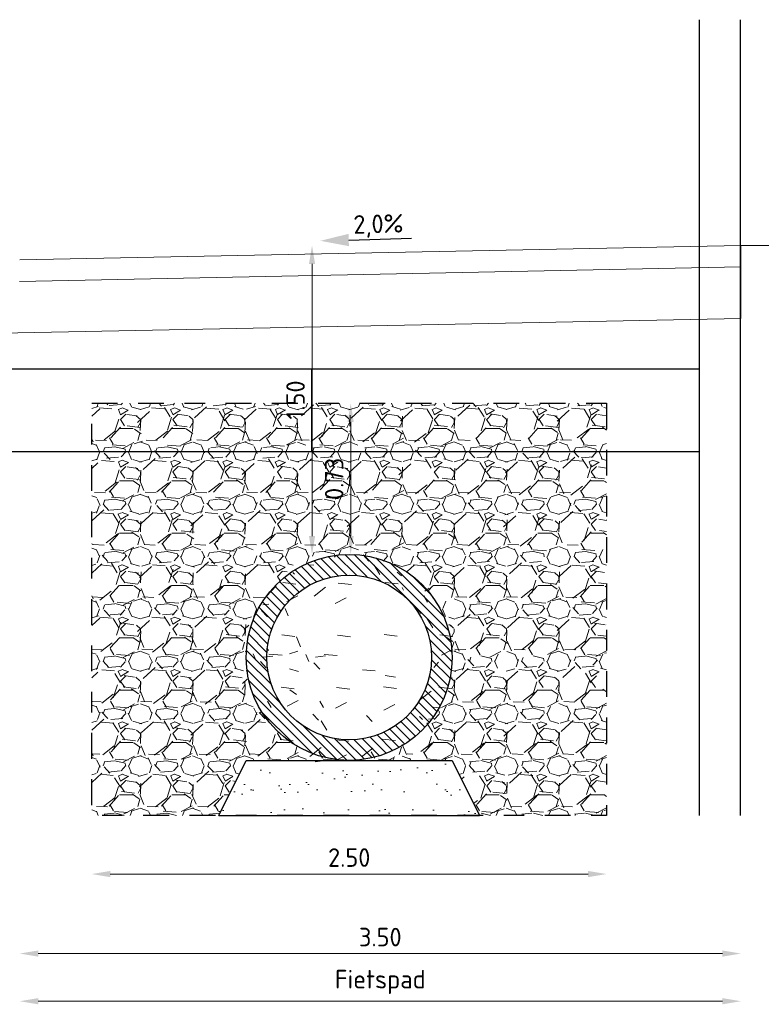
# Model space of a CAD drawing. Header units: metres. Extents: x 0 to 200176, y 0 to 356276.
# Tile 39 of 52: x 199410.75 to 199414.35, y 355739.56 to 355744.34. Entities that reach past the tile are written whole.
import ezdxf

# ---------------------------------------------------------------- set-up
doc = ezdxf.new("R2010")
doc.units = ezdxf.units.M
doc.linetypes.add('BORDER4', pattern=[0.4375, 0.125, -0.0625, 0.125, -0.0625, 0, -0.0625])
for name, color, linetype in [('DET___HATCH_RIOOLBUIS', 7, 'Continuous'), ('X-XX-NIEUW-DETAIL-S', 1, 'Continuous'), ('X-XX-NIEUW-DETAIL-T', 3, 'Continuous')]:
    doc.layers.add(name, color=color, linetype=linetype)
for name, color, linetype, lineweight in [('N-WE-VH-KANTVERHARDING-G', 1, 'Continuous', 5), ('X-XX-AL-AANPIJLING-M', 7, 'Continuous', 18), ('X-XX-NIEUW-DETAIL-A', 251, 'Continuous', 0), ('X-XX-XX-DETAIL1-G', 1, 'Continuous', 18)]:
    doc.layers.add(name, color=color, linetype=linetype, lineweight=lineweight)
doc.layers.add('X-XX-AL-HULPLIJNEN', color=4, linetype='Continuous', lineweight=25, plot=False)
doc.styles.add('NLCS-ISO', font='NLCS-ISO.ttf')
doc.styles.add('NLCS-ISO-T18', font='NLCS-ISO.ttf')
doc.dimstyles.new('Jens 1_50 - standaard', dxfattribs={"dimscale": 0.05, "dimtxt": 1.8, "dimasz": 1.8, "dimexe": 2, "dimexo": 2, "dimgap": 0.7, "dimtad": 1, "dimzin": 0, "dimdsep": 46, "dimtxsty": 'NLCS-ISO', "dimcen": 2.5, "dimdle": 2, "dimse1": 1, "dimse2": 1, "dimclrd": 256, "dimclre": 256, "dimclrt": 256, "dimadec": 1, "dimazin": 0, "dimtfac": 1, "dimtdec": 3, "dimtofl": 0, "dimtmove": 1, "dimatfit": 0, "dimfxl": 2, "dimfxlon": 1, "dimtfillclr": 254, "dimtolj": 1, "dimtzin": 0, "dimlwd": 18, "dimlwe": 18, "dimarcsym": 0})

# ---------------------------------------------------------------- blocks, each defined once
blk = doc.blocks.new('*U368')
at = {"layer": 'DET___HATCH_RIOOLBUIS'}
h = blk.add_hatch(dxfattribs=at)
h.set_pattern_fill('ANSI31', color=256, scale=0.01, angle=90, style=0)
h.set_pattern_definition([(135, (-0.5, -0.09999999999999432), (-0.02245064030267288, -0.02245064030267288), [])])
edge = h.paths.add_edge_path()
edge.add_arc((0, 0.4000000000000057), 0.5, 0, 360)
edge = h.paths.add_edge_path(flags=16)
edge.add_arc((0, 0.4000000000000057), 0.4, 0, 360)
for radius in [0.5, 0.4]:
    blk.add_circle((0, 0.4000000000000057), radius)
blk = doc.blocks.new('*D638')
at = {"layer": 'Defpoints', "color": 0, "transparency": 16777216}
for p in [(199414.2517332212, 355743.2441650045), (199406.1693812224, 355742.6441650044), (199414.6732388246, 355742.6441650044)]:
    blk.add_point(p, dxfattribs=at)
at = {"layer": 'X-XX-AL-AANPIJLING-M', "linetype": 'Continuous', "lineweight": 18, "transparency": 16777216}
blk.add_line((199414.6732388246, 355743.1541650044), (199414.6732388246, 355742.7341650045), dxfattribs=at)
at = {"layer": 'X-XX-AL-AANPIJLING-M', "transparency": 16777216}
for points in [[(199414.6582388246, 355743.1541650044), (199414.6882388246, 355743.1541650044), (199414.6732388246, 355743.2441650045)], [(199414.6582388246, 355742.7341650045), (199414.6882388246, 355742.7341650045), (199414.6732388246, 355742.6441650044)]]:
    blk.add_solid(points, dxfattribs=at)
at = {"layer": 'X-XX-AL-AANPIJLING-M', "transparency": 16777216, "insert": (199414.5932388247, 355742.9441650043), "char_height": 0.09000000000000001, "attachment_point": 5, "rotation": 90, "style": 'NLCS-ISO'}
blk.add_mtext('\\A1;0.60', dxfattribs=at)
blk = doc.blocks.new('*D631')
at = {"layer": 'Defpoints', "color": 0, "transparency": 16777216}
for p in [(199411.101733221, 355742.4774983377), (199413.601733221, 355742.4774983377), (199413.601733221, 355740.192666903)]:
    blk.add_point(p, dxfattribs=at)
at = {"layer": 'X-XX-AL-AANPIJLING-M', "linetype": 'Continuous', "lineweight": 18, "transparency": 16777216}
blk.add_line((199411.191733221, 355740.192666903), (199413.511733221, 355740.192666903), dxfattribs=at)
at = {"layer": 'X-XX-AL-AANPIJLING-M', "transparency": 16777216}
for points in [[(199411.191733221, 355740.207666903), (199411.191733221, 355740.1776669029), (199411.101733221, 355740.192666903)], [(199413.511733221, 355740.207666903), (199413.511733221, 355740.1776669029), (199413.601733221, 355740.192666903)]]:
    blk.add_solid(points, dxfattribs=at)
at = {"layer": 'X-XX-AL-AANPIJLING-M', "transparency": 16777216, "insert": (199412.351733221, 355740.272666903), "char_height": 0.09000000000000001, "attachment_point": 5, "style": 'NLCS-ISO'}
blk.add_mtext('\\A1;2.50', dxfattribs=at)
blk = doc.blocks.new('*D633')
at = {"layer": 'Defpoints', "color": 0, "transparency": 16777216}
for p in [(199412.1711757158, 355743.2441650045), (199412.3197985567, 355743.2441650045), (199412.3197985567, 355741.7431441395)]:
    blk.add_point(p, dxfattribs=at)
at = {"layer": 'X-XX-AL-AANPIJLING-M', "linetype": 'Continuous', "lineweight": 18, "transparency": 16777216}
blk.add_line((199412.1711757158, 355741.8331441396), (199412.1711757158, 355743.1541650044), dxfattribs=at)
at = {"layer": 'X-XX-AL-AANPIJLING-M', "transparency": 16777216}
for points in [[(199412.1561757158, 355743.1541650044), (199412.1861757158, 355743.1541650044), (199412.1711757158, 355743.2441650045)], [(199412.1561757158, 355741.8331441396), (199412.1861757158, 355741.8331441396), (199412.1711757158, 355741.7431441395)]]:
    blk.add_solid(points, dxfattribs=at)
at = {"layer": 'X-XX-AL-AANPIJLING-M', "transparency": 16777216, "insert": (199412.0911757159, 355742.4936545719), "char_height": 0.09000000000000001, "attachment_point": 5, "rotation": 90, "style": 'NLCS-ISO'}
blk.add_mtext('\\A1;1.50', dxfattribs=at)
blk = doc.blocks.new('*D637')
at = {"layer": 'Defpoints', "color": 0, "transparency": 16777216}
for p in [(199412.3517332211, 355742.4774983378), (199412.3517332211, 355741.7441650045), (199412.3587927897, 355741.7441650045)]:
    blk.add_point(p, dxfattribs=at)
at = {"layer": 'X-XX-AL-AANPIJLING-M', "linetype": 'Continuous', "lineweight": 18, "transparency": 16777216}
blk.add_line((199412.3587927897, 355742.3874983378), (199412.3587927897, 355741.8341650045), dxfattribs=at)
at = {"layer": 'X-XX-AL-AANPIJLING-M', "transparency": 16777216}
for points in [[(199412.3437927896, 355742.3874983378), (199412.3737927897, 355742.3874983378), (199412.3587927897, 355742.4774983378)], [(199412.3437927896, 355741.8341650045), (199412.3737927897, 355741.8341650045), (199412.3587927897, 355741.7441650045)]]:
    blk.add_solid(points, dxfattribs=at)
at = {"layer": 'X-XX-AL-AANPIJLING-M', "transparency": 16777216, "insert": (199412.2787927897, 355742.110831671), "char_height": 0.09000000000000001, "attachment_point": 5, "rotation": 90, "style": 'NLCS-ISO'}
blk.add_mtext('\\A1;0.73', dxfattribs=at)
blk = doc.blocks.new('*D642')
at = {"layer": 'Defpoints', "color": 0, "transparency": 16777216}
for p in [(199410.7517332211, 355742.9824763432), (199414.2535636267, 355742.9824763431), (199410.7517332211, 355739.5754073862)]:
    blk.add_point(p, dxfattribs=at)
at = {"layer": 'X-XX-AL-AANPIJLING-M', "linetype": 'Continuous', "lineweight": 18, "transparency": 16777216}
blk.add_line((199414.1635636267, 355739.5754073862), (199410.8417332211, 355739.5754073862), dxfattribs=at)
at = {"layer": 'X-XX-AL-AANPIJLING-M', "transparency": 16777216}
for points in [[(199410.8417332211, 355739.5904073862), (199410.8417332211, 355739.5604073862), (199410.7517332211, 355739.5754073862)], [(199414.1635636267, 355739.5904073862), (199414.1635636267, 355739.5604073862), (199414.2535636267, 355739.5754073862)]]:
    blk.add_solid(points, dxfattribs=at)
at = {"layer": 'X-XX-AL-AANPIJLING-M', "transparency": 16777216, "insert": (199412.5026484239, 355739.6689073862), "char_height": 0.09000000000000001, "attachment_point": 5, "style": 'NLCS-ISO'}
blk.add_mtext('\\A1;Fietspad', dxfattribs=at)
blk = doc.blocks.new('*U358')
blk.add_hatch(color=5).paths.add_polyline_path([(-0.1512017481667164, 0.03224956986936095), (-0.1524015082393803, 0.09223757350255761), (-0.2894138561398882, 0.05949132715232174)])
at = {"color": 5, "flags": 128}
blk.add_lwpolyline([(-0.1518016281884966, 0.06224357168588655), (0.1534215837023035, 0.06834803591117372)], dxfattribs=at)
at = {"insert": (-0.008332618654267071, 0.1843906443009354), "char_height": 0.09, "width": 1.310814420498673, "attachment_point": 2, "rotation": 1.1457628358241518, "style": 'NLCS-ISO-T18'}
blk.add_mtext('2,0%', dxfattribs=at)
blk = doc.blocks.new('*D644')
at = {"layer": 'Defpoints', "color": 0, "transparency": 16777216}
for p in [(199414.2535636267, 355743.2442016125), (199410.7517332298, 355743.1741650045), (199414.2535636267, 355739.8066951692)]:
    blk.add_point(p, dxfattribs=at)
at = {"layer": 'X-XX-AL-AANPIJLING-M', "linetype": 'Continuous', "lineweight": 18, "transparency": 16777216}
blk.add_line((199410.8417332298, 355739.8066951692), (199414.1635636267, 355739.8066951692), dxfattribs=at)
at = {"layer": 'X-XX-AL-AANPIJLING-M', "transparency": 16777216}
for points in [[(199410.8417332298, 355739.8216951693), (199410.8417332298, 355739.7916951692), (199410.7517332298, 355739.8066951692)], [(199414.1635636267, 355739.8216951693), (199414.1635636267, 355739.7916951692), (199414.2535636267, 355739.8066951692)]]:
    blk.add_solid(points, dxfattribs=at)
at = {"layer": 'X-XX-AL-AANPIJLING-M', "transparency": 16777216, "insert": (199412.5026484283, 355739.8866951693), "char_height": 0.09000000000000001, "attachment_point": 5, "style": 'NLCS-ISO'}
blk.add_mtext('\\A1;3.50', dxfattribs=at)

msp = doc.modelspace()

# ---------------------------------------------------------------- hatches: boundary and pattern name
at = {"layer": 'X-XX-NIEUW-DETAIL-A'}
h = msp.add_hatch(dxfattribs=at)
h.set_pattern_fill('GRAVEL', color=256, scale=0.01)
h.set_pattern_definition([(228.0127875, (0.18288, 0.254), (-2.032000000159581, -2.285999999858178), [0.034172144, -3.3830483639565]), (184.969741, (0.16002, 0.2286), (3.04799999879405, 0.2540000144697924), [0.05864047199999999, -5.805404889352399]), (132.5104471, (0.1016, 0.22352), (2.540000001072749, -2.793999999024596), [0.04134815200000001, -4.093472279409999]), (267.273689, (0.00254, 0.16002), (0.2540000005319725, 5.079999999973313), [0.053400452, -5.2866437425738]), (292.83365418, (0, 0.10668), (-1.270000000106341, 3.047999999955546), [0.05236337, -5.183980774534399]), (357.2736889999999, (0.02032, 0.05842000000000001), (-5.079999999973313, 0.2540000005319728), [0.053400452, -5.2866437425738]), (37.69424047, (0.07366, 0.05587999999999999), (-3.30199999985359, -2.540000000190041), [0.07061936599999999, -6.991311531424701]), (72.25532837, (0.12954, 0.09906000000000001), (1.778000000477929, 5.587999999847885), [0.066671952, -6.6005256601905]), (121.42956562, (0.14986, 0.16256), (-2.032000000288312, 3.301999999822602), [0.0535813, -5.304554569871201]), (175.2363583, (0.12192, 0.20828), (2.793999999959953, -0.2540000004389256), [0.061171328, -2.997393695]), (222.3974378, (0.06096, 0.21336), (-3.047999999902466, -2.794000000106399), [0.07910779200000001, -7.8316772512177]), (138.81407483, (0.254, 0.15748), (-1.777999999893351, 1.524000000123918), [0.027000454, -2.6730565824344]), (171.4692344, (0.23368, 0.17526), (3.302000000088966, -0.5079999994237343), [0.051368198, -5.085463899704]), (225, (0.18288, 0.18288), (-3.552713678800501e-17, -0.2540000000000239), [0.035920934, -0.3232893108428]), (203.19859051, (0.1651, 0.21336), (1.270000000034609, 0.5079999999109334), [0.019344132, -1.915062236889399]), (291.80140949, (0.14732, 0.20574), (-0.2540000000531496, 0.7619999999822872), [0.027356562, -1.340475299]), (30.96375653, (0.15748, 0.18034), (0.7620000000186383, 0.5079999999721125), [0.044431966, -1.436629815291]), (161.56505118, (0.19558, 0.2032), (0.5080000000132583, -0.2539999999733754), [0.032128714, -0.7710898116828]), (16.389540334, (0, 0.20574), (2.540000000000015, 0.7620000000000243), [0.04500880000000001, -4.455882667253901]), (70.34617594, (0.04318, 0.21844), (-1.016000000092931, -2.793999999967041), [0.037759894, -3.73822156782]), (293.19859051, (0.19558, 0.254), (-0.5079999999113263, 1.270000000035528), [0.03868800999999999, -1.8957183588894]), (343.6104596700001, (0.21082, 0.21844), (-2.540000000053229, 0.761999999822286), [0.0450088, -4.455882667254]), (339.44395478, (0, 0.04826), (-1.269999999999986, 0.508000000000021), [0.04340351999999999, -2.1267734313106]), (294.7751406, (0.04064, 0.03302), (-1.270000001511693, 2.793999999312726), [0.036367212, -3.600359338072]), (66.80140949, (0.19812, 0), (0.5079999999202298, 1.27000000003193), [0.03868801, -1.8957183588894]), (17.35402464, (0.21336, 0.03556), (-3.301999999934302, -1.016000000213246), [0.04257827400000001, -4.21523759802]), (69.44395478, (0.07366, 0), (-0.508000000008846, -1.269999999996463), [0.02170176, -2.148475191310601]), (101.309932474, (0.18288, 0), (-0.25400000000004, 1.016000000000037), [0.01295146, -1.2821994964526]), (165.963756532, (0.18034, 0.0127), (0.7619999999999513, -0.2539999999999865), [0.05236337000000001, -0.9949054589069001]), (186.00900596, (0.12954, 0.0254), (2.539999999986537, 0.2540000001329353), [0.04852669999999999, -4.804136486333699]), (303.69006753, (0.15748, 0.15748), (-0.2540000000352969, 0.5079999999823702), [0.036632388, -0.879177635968]), (353.15722659, (0.1778, 0.127), (4.318000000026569, -0.5079999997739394), [0.063955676, -6.331600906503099]), (60.9453959, (0.2413, 0.11938), (-1.016000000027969, -1.777999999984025), [0.026150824, -2.588939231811]), (90, (0.254, 0.14224), (-0.254, 0.254), [0.01524, -0.23876]), (120.25643716, (0.12446, 0.03302), (1.015999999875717, -1.77800000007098), [0.035286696, -3.49339407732]), (48.01278749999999, (0.10668, 0.0635), (2.032000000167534, 2.285999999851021), [0.068344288, -3.3488762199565]), (0, (0.1524, 0.1143), (0.254, 0.254), [0.06604, -0.18796]), (325.3048465, (0.21844, 0.1143), (2.540000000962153, -1.777999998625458), [0.040160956, -3.975931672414]), (254.0546040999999, (0.25146, 0.09144000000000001), (-0.2539999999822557, -1.016000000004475), [0.03698290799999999, -1.8121650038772]), (207.64597536, (0.2413, 0.05587999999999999), (-4.826000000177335, -2.539999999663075), [0.06021450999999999, -5.961246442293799]), (175.42607874, (0.18796, 0.02794), (-3.301999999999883, 0.2539999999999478), [0.063702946, -6.306584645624])])
edge = h.paths.add_edge_path()
edge.add_line((199413.601733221, 355742.4774983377), (199411.101733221, 355742.4774983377))
edge.add_line((199411.101733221, 355742.4774983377), (199411.101733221, 355742.1741650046))
edge.add_line((199411.101733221, 355742.1741650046), (199411.101733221, 355740.477498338))
edge.add_line((199411.101733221, 355740.477498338), (199411.7183998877, 355740.4774983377))
edge.add_line((199411.7183998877, 355740.4774983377), (199411.851733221, 355740.7441650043))
edge.add_line((199411.851733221, 355740.7441650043), (199412.351733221, 355740.7441650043))
edge.add_arc((199412.351733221, 355741.2441650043), 0.5, 180, 270, ccw=False)
edge.add_arc((199412.351733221, 355741.2441650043), 0.5, 0, 180, ccw=False)
edge.add_arc((199412.351733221, 355741.2441650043), 0.5, -90, 0, ccw=False)
edge.add_line((199412.351733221, 355740.7441650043), (199412.851733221, 355740.7441650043))
edge.add_line((199412.851733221, 355740.7441650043), (199412.9850665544, 355740.4774983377))
edge.add_line((199412.9850665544, 355740.4774983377), (199413.601733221, 355740.4774983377))
edge.add_line((199413.601733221, 355740.4774983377), (199413.601733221, 355742.4774983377))
h = msp.add_hatch(dxfattribs=at)
h.set_pattern_fill('AMO-BODEM_ZAND', color=256, scale=0.1, pattern_type=2)
h.set_pattern_definition([(37.50000000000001, (0, 0), (-0.006299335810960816, 0.1926823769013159), [0, -0.152, 0, -0.17, 0, -0.1625]), (7.499999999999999, (0, 0), (0.1769776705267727, 0.282214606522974), [0, -0.082, 0, -0.137, 0, -0.0525]), (327.5, (-0.123, 0), (0.3114141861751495, 0.0005659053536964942), [0, -0.05, 0, -0.18, 0, -0.235]), (317.5, (-0.123, 0), (0.3006126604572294, 0.08776755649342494), [0, -0.025, 0, -0.118, 0, -0.135])])
h.paths.add_polyline_path([(199412.851733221, 355740.7441650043), (199411.851733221, 355740.7441650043), (199411.7183998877, 355740.4774983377), (199412.9850665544, 355740.4774983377)])

# ---------------------------------------------------------------- linework, layer by layer
at = {"layer": 'N-WE-VH-KANTVERHARDING-G', "color": 252, "flags": 128}
msp.add_lwpolyline([(199414.2517332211, 355743.2441650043), (199415.7535636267, 355743.2441650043)], dxfattribs=at)
at = {"layer": 'X-XX-AL-HULPLIJNEN', "ltscale": 0.2, "flags": 128}
for points in [[(199414.051733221, 355740.4774983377), (199414.051733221, 355744.339537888)], [(199414.2517332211, 355740.4774983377), (199414.2517332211, 355744.339537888)], [(199406.1693812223, 355742.6441650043), (199414.051733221, 355742.6441650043)], [(199412.1693812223, 355742.6441650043), (199412.1693812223, 355742.2441650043)], [(199406.1693812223, 355742.2441650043), (199414.051733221, 355742.2441650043)], [(199412.351733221, 355740.7441650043), (199412.351733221, 355740.7441650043)], [(199411.7183998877, 355740.4774983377), (199412.9850665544, 355740.4774983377)]]:
    msp.add_lwpolyline(points, dxfattribs=at)
at = {"layer": 'X-XX-NIEUW-DETAIL-S', "linetype": 'BORDER4', "flags": 128}
msp.add_lwpolyline([(199413.601733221, 355742.4774983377), (199413.601733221, 355740.4774983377), (199411.101733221, 355740.4774983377), (199411.101733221, 355742.4774983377)], close=True, dxfattribs=at)
at = {"layer": 'X-XX-NIEUW-DETAIL-S', "flags": 128}
msp.add_lwpolyline([(199411.7183998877, 355740.4774983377), (199411.851733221, 355740.7441650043), (199412.851733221, 355740.7441650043), (199412.9850665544, 355740.4774983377)], dxfattribs=at)
at = {"layer": 'X-XX-NIEUW-DETAIL-S'}
msp.add_circle((199412.351733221, 355741.2441650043), 0.5, dxfattribs=at)
at = {"layer": 'X-XX-XX-DETAIL1-G', "flags": 128}
for points in [[(199414.2535636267, 355743.2442016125), (199410.7517332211, 355743.1741650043)], [(199414.253563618, 355743.2441650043), (199414.253563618, 355742.8891306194)], [(199414.2535636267, 355743.1391806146), (199410.7511332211, 355743.0691320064)], [(199414.253563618, 355742.8891306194), (199410.4968215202, 355742.8139957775), (199410.4968215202, 355742.8741650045)]]:
    msp.add_lwpolyline(points, dxfattribs=at)

# ---------------------------------------------------------------- block references
at = {"layer": 'X-XX-NIEUW-DETAIL-S'}
msp.add_blockref('*U368', (199412.351733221, 355740.8441650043), dxfattribs=at)
at = {"layer": 'X-XX-NIEUW-DETAIL-T', "rotation": 0.477254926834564}
msp.add_blockref('*U358', (199412.5017332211, 355743.2091650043), dxfattribs=at)

# ---------------------------------------------------------------- dimensions: what is measured, and where the dimension line sits
at = {"layer": 'X-XX-AL-AANPIJLING-M'}
for base, p1, p2, picture, middle in [((199414.6732388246, 355742.6441650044), (199414.2517332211, 355743.2441650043), (199406.1693812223, 355742.6441650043), '*D638', (199414.5932388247, 355742.9441650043)), ((199412.3587927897, 355741.7441650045), (199412.351733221, 355742.4774983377), (199412.351733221, 355741.7441650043), '*D637', (199412.2787927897, 355742.110831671))]:
    dim = msp.add_linear_dim(base=base, p1=p1, p2=p2, angle=90, dimstyle='Jens 1_50 - standaard', dxfattribs=at)
    dim.commit()
    dim.dimension.update_dxf_attribs({"geometry": picture, "text_midpoint": middle})
dim = msp.add_linear_dim(base=(199414.2535636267, 355739.8066951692), p1=(199410.7517332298, 355743.1741650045), p2=(199414.2535636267, 355743.2442016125), dimstyle='Jens 1_50 - standaard', dxfattribs=at)
dim.commit()
dim.dimension.update_dxf_attribs({"geometry": '*D644', "text_midpoint": (199412.5026484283, 355739.8866951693)})
for p1, p2, distance, picture, middle in [((199412.3197985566, 355741.7431441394), (199412.3197985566, 355743.2441650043), 0.14862284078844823, '*D633', (199412.0911757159, 355742.4936545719)), ((199411.101733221, 355742.4774983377), (199413.601733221, 355742.4774983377), -2.2848314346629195, '*D631', (199412.351733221, 355740.272666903))]:
    dim = msp.add_aligned_dim(p1=p1, p2=p2, distance=distance, dimstyle='Jens 1_50 - standaard', dxfattribs=at)
    dim.commit()
    dim.dimension.update_dxf_attribs({"geometry": picture, "text_midpoint": middle})
dim = msp.add_linear_dim(base=(199410.7517332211, 355739.5754073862), p1=(199414.2535636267, 355742.9824763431), p2=(199410.7517332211, 355742.9824763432), text='Fietspad', dimstyle='Jens 1_50 - standaard', dxfattribs=at)
dim.commit()
dim.dimension.update_dxf_attribs({"geometry": '*D642', "text_midpoint": (199412.5026484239, 355739.6689073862)})

doc.saveas('drawing.dxf')
